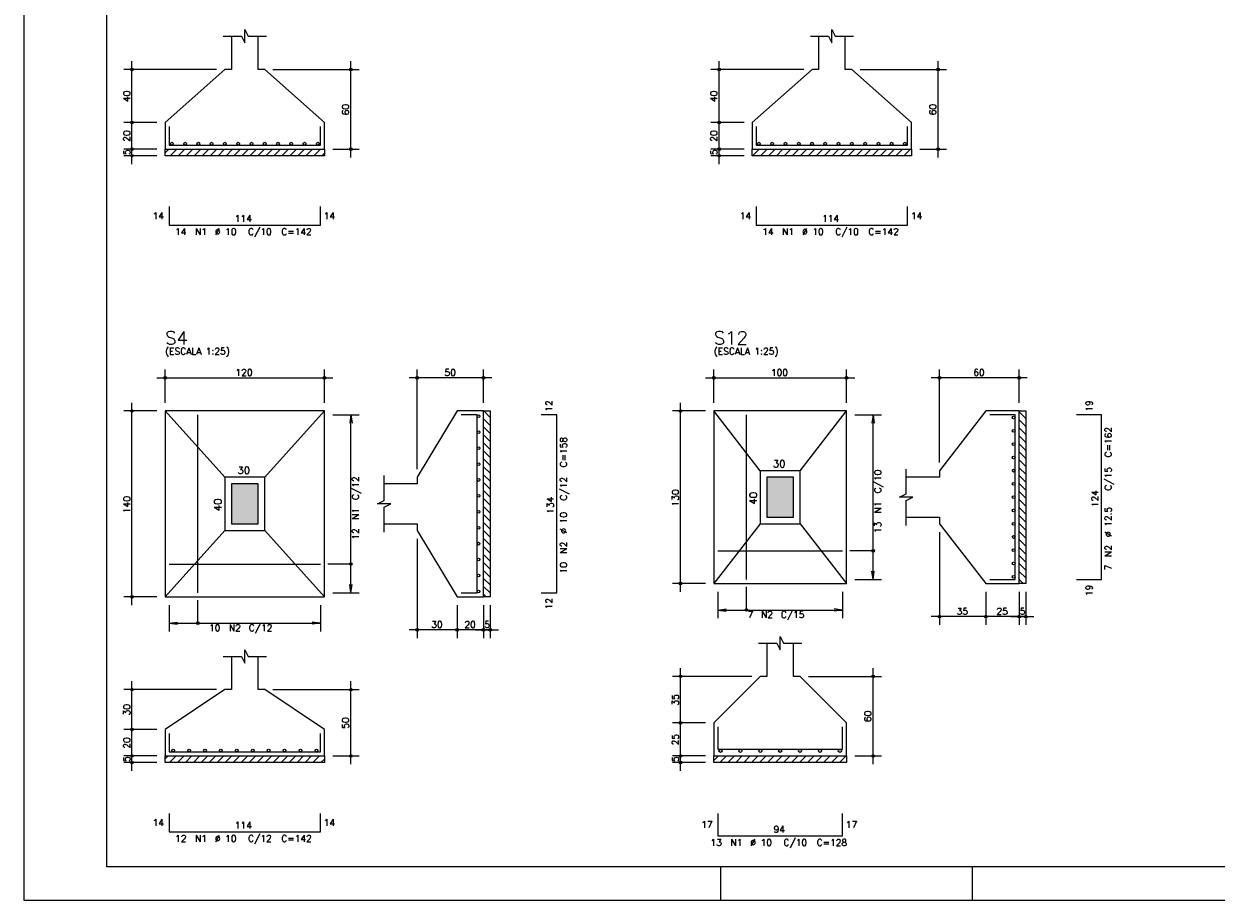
# Model space of a CAD drawing. Extents: x 0 to 84.1, y 0 to 59.4.
# Tile 1 of 6: x 0 to 35.9, y 0 to 26.4. Entities that reach past the tile are written whole.
import ezdxf

# ---------------------------------------------------------------- set-up
doc = ezdxf.new("R2010")
doc.units = 0
doc.header["$MEASUREMENT"] = 0
for name, color, linetype in [('1', 1, 'CONTINUOUS'), ('2', 2, 'CONTINUOUS'), ('3', 3, 'CONTINUOUS'), ('6', 6, 'CONTINUOUS'), ('7', 7, 'CONTINUOUS'), ('9', 9, 'CONTINUOUS')]:
    doc.layers.add(name, color=color, linetype=linetype)
doc.styles.get("Standard").update_dxf_attribs({"font": 'ROMANS.SHX'})

msp = doc.modelspace()

# ---------------------------------------------------------------- linework, layer by layer
at = {"layer": '1', "linetype": 'Continuous'}
for p, q in [((4.26, 22.532), (4.371, 22.642)), ((4.411, 22.442), (4.611, 22.642)), ((4.651, 22.442), (4.851, 22.642)), ((4.892, 22.442), (5.092, 22.642)), ((5.132, 22.442), (5.332, 22.642)), ((5.373, 22.442), (5.573, 22.642)), ((5.613, 22.442), (5.813, 22.642)), ((5.853, 22.442), (6.053, 22.642)), ((6.094, 22.442), (6.294, 22.642)), ((6.334, 22.442), (6.534, 22.642)), ((6.575, 22.442), (6.775, 22.642)), ((6.815, 22.442), (7.015, 22.642)), ((7.056, 22.442), (7.256, 22.642)), ((7.296, 22.442), (7.496, 22.642)), ((7.536, 22.442), (7.736, 22.642)), ((7.777, 22.442), (7.977, 22.642)), ((8.017, 22.442), (8.217, 22.642)), ((8.258, 22.442), (8.458, 22.642)), ((8.498, 22.442), (8.698, 22.642)), ((8.738, 22.442), (8.938, 22.642)), ((21.961, 22.442), (22.161, 22.642)), ((22.202, 22.442), (22.402, 22.642)), ((22.442, 22.442), (22.642, 22.642)), ((22.683, 22.442), (22.883, 22.642)), ((22.923, 22.442), (23.123, 22.642)), ((23.163, 22.442), (23.363, 22.642)), ((23.404, 22.442), (23.604, 22.642)), ((23.644, 22.442), (23.844, 22.642)), ((23.885, 22.442), (24.085, 22.642)), ((24.125, 22.442), (24.325, 22.642)), ((24.366, 22.442), (24.566, 22.642)), ((24.606, 22.442), (24.806, 22.642)), ((24.846, 22.442), (25.046, 22.642)), ((25.087, 22.442), (25.287, 22.642)), ((25.327, 22.442), (25.527, 22.642)), ((25.568, 22.442), (25.768, 22.642)), ((25.808, 22.442), (26.008, 22.642)), ((26.048, 22.442), (26.248, 22.642)), ((26.289, 22.442), (26.489, 22.642)), ((26.529, 22.442), (26.729, 22.642)), ((8.979, 22.442), (9.06, 22.523)), ((13.862, 14.747), (14.06, 14.55)), ((13.86, 14.509), (14.06, 14.309)), ((29.998, 14.72), (30.198, 14.52)), ((29.998, 14.479), (30.198, 14.279)), ((13.86, 14.269), (14.06, 14.069)), ((13.86, 14.028), (14.06, 13.828)), ((29.998, 14.239), (30.198, 14.039)), ((13.86, 13.788), (14.06, 13.588)), ((29.998, 13.999), (30.198, 13.799)), ((29.998, 13.758), (30.198, 13.558)), ((13.86, 13.547), (14.06, 13.347)), ((13.86, 13.307), (14.06, 13.107)), ((29.998, 13.518), (30.198, 13.318)), ((13.86, 13.067), (14.06, 12.867)), ((29.998, 13.277), (30.198, 13.077)), ((29.998, 13.037), (30.198, 12.837)), ((13.86, 12.826), (14.06, 12.626)), ((13.86, 12.586), (14.06, 12.386)), ((29.998, 12.797), (30.198, 12.597)), ((13.86, 12.345), (14.06, 12.145)), ((29.998, 12.556), (30.198, 12.356)), ((29.998, 12.316), (30.198, 12.116)), ((13.86, 12.105), (14.06, 11.905)), ((13.86, 11.865), (14.06, 11.665)), ((29.998, 12.075), (30.198, 11.875)), ((13.86, 11.624), (14.06, 11.424)), ((29.998, 11.835), (30.198, 11.635)), ((29.998, 11.594), (30.198, 11.394)), ((13.86, 11.384), (14.06, 11.184)), ((13.86, 11.143), (14.06, 10.943)), ((29.998, 11.354), (30.198, 11.154)), ((13.86, 10.903), (14.06, 10.703)), ((29.998, 11.114), (30.198, 10.914)), ((29.998, 10.873), (30.198, 10.673)), ((13.86, 10.662), (14.06, 10.462)), ((29.998, 10.633), (30.198, 10.433)), ((13.86, 10.422), (14.06, 10.222)), ((13.86, 10.182), (14.06, 9.982)), ((29.998, 10.392), (30.198, 10.192)), ((29.998, 10.152), (30.198, 9.952)), ((13.86, 9.941), (14.06, 9.741)), ((29.998, 9.912), (30.198, 9.712)), ((13.86, 9.701), (14.06, 9.501)), ((13.86, 9.46), (14.06, 9.26)), ((29.998, 9.671), (30.121, 9.547)), ((13.86, 9.22), (13.933, 9.147)), ((4.26, 4.26), (4.347, 4.347)), ((4.388, 4.147), (4.588, 4.347)), ((4.628, 4.147), (4.828, 4.347)), ((4.868, 4.147), (5.068, 4.347)), ((5.109, 4.147), (5.309, 4.347)), ((5.349, 4.147), (5.549, 4.347)), ((5.59, 4.147), (5.79, 4.347)), ((5.83, 4.147), (6.03, 4.347)), ((6.071, 4.147), (6.271, 4.347)), ((6.311, 4.147), (6.511, 4.347)), ((6.551, 4.147), (6.751, 4.347)), ((6.792, 4.147), (6.992, 4.347)), ((7.032, 4.147), (7.232, 4.347)), ((7.273, 4.147), (7.473, 4.347)), ((7.513, 4.147), (7.713, 4.347)), ((7.753, 4.147), (7.953, 4.347)), ((7.994, 4.147), (8.194, 4.347)), ((8.234, 4.147), (8.434, 4.347)), ((8.475, 4.147), (8.675, 4.347)), ((8.715, 4.147), (8.915, 4.347)), ((20.798, 4.209), (20.936, 4.347)), ((20.976, 4.147), (21.176, 4.347)), ((21.217, 4.147), (21.417, 4.347)), ((21.457, 4.147), (21.657, 4.347)), ((21.698, 4.147), (21.898, 4.347)), ((21.938, 4.147), (22.138, 4.347)), ((22.178, 4.147), (22.378, 4.347)), ((22.419, 4.147), (22.619, 4.347)), ((22.659, 4.147), (22.859, 4.347)), ((22.9, 4.147), (23.1, 4.347)), ((23.14, 4.147), (23.34, 4.347)), ((23.381, 4.147), (23.581, 4.347)), ((23.621, 4.147), (23.821, 4.347)), ((23.861, 4.147), (24.061, 4.347)), ((24.102, 4.147), (24.302, 4.347)), ((24.342, 4.147), (24.542, 4.347)), ((24.583, 4.147), (24.783, 4.347)), ((8.956, 4.147), (9.06, 4.252))]:
    msp.add_line(p, q, dxfattribs=at)
for points in [[(4.26, 22.642), (9.06, 22.642), (9.06, 22.442), (4.26, 22.442), (4.26, 22.642)], [(21.958, 22.642), (26.758, 22.642), (26.758, 22.442), (21.958, 22.442), (21.958, 22.642)], [(13.86, 9.147), (13.86, 14.747), (14.06, 14.747), (14.06, 9.147), (13.86, 9.147)], [(29.998, 9.547), (29.998, 14.747), (30.198, 14.747), (30.198, 9.547), (29.998, 9.547)], [(4.26, 4.347), (9.06, 4.347), (9.06, 4.147), (4.26, 4.147), (4.26, 4.347)], [(20.798, 4.347), (24.798, 4.347), (24.798, 4.147), (20.798, 4.147), (20.798, 4.347)]]:
    msp.add_lwpolyline(points, dxfattribs=at)
at = {"layer": '2', "linetype": 'Continuous'}
for p, q in [((0, 59.4), (0, 0)), ((3.26, 23.192), (3.26, 25.292)), ((9.86, 22.392), (9.86, 25.292)), ((20.958, 23.192), (20.958, 25.292)), ((27.558, 22.392), (27.558, 25.292)), ((5.81, 25.042), (3.01, 25.042)), ((6.06, 25.042), (6.06, 25.042)), ((7.26, 25.042), (7.26, 25.042)), ((7.51, 25.042), (10.11, 25.042)), ((23.508, 25.042), (20.708, 25.042)), ((23.758, 25.042), (23.758, 25.042)), ((24.958, 25.042), (24.958, 25.042)), ((25.208, 25.042), (27.808, 25.042)), ((4.01, 23.442), (3.01, 23.442)), ((4.01, 23.442), (3.01, 23.442)), ((3.26, 22.392), (3.26, 23.692)), ((4.26, 23.442), (4.26, 23.442)), ((4.26, 23.442), (4.26, 23.442)), ((21.708, 23.442), (20.708, 23.442)), ((21.708, 23.442), (20.708, 23.442)), ((20.958, 22.392), (20.958, 23.692)), ((21.958, 23.442), (21.958, 23.442)), ((21.958, 23.442), (21.958, 23.442)), ((4.01, 22.642), (3.01, 22.642)), ((4.01, 22.642), (3.01, 22.642)), ((3.26, 22.192), (3.26, 22.892)), ((4.26, 22.642), (4.26, 22.642)), ((4.26, 22.642), (4.26, 22.642)), ((9.06, 22.642), (9.06, 22.642)), ((9.31, 22.642), (10.11, 22.642)), ((21.708, 22.642), (20.708, 22.642)), ((21.708, 22.642), (20.708, 22.642)), ((20.958, 22.192), (20.958, 22.892)), ((21.958, 22.642), (21.958, 22.642)), ((21.958, 22.642), (21.958, 22.642)), ((26.758, 22.642), (26.758, 22.642)), ((27.008, 22.642), (27.808, 22.642)), ((4.01, 22.442), (3.01, 22.442)), ((4.26, 22.442), (4.26, 22.442)), ((21.708, 22.442), (20.708, 22.442)), ((21.958, 22.442), (21.958, 22.442)), ((4.26, 14.997), (4.26, 15.997)), ((9.06, 14.997), (9.06, 15.997)), ((11.86, 12.997), (11.86, 15.997)), ((13.86, 14.997), (13.86, 15.997)), ((20.798, 14.997), (20.798, 15.997)), ((24.798, 14.997), (24.798, 15.997)), ((27.598, 13.197), (27.598, 15.997)), ((29.998, 14.997), (29.998, 15.997)), ((4.01, 15.747), (9.31, 15.747)), ((14.11, 15.747), (11.61, 15.747)), ((20.548, 15.747), (25.048, 15.747)), ((30.248, 15.747), (27.348, 15.747)), ((4.01, 14.747), (3.01, 14.747)), ((3.26, 8.897), (3.26, 14.997)), ((4.26, 14.747), (4.26, 14.747)), ((4.26, 14.747), (4.26, 14.747)), ((9.06, 14.747), (9.06, 14.747)), ((13.86, 14.747), (13.86, 14.747)), ((20.548, 14.747), (19.548, 14.747)), ((19.798, 9.297), (19.798, 14.997)), ((20.798, 14.747), (20.798, 14.747)), ((20.798, 14.747), (20.798, 14.747)), ((24.798, 14.747), (24.798, 14.747)), ((29.998, 14.747), (29.998, 14.747)), ((9.06, 14.627), (9.06, 14.627)), ((9.31, 14.627), (10.11, 14.627)), ((9.86, 14.627), (9.827, 14.379)), ((9.86, 9.267), (9.86, 14.627)), ((9.86, 14.627), (9.893, 14.379)), ((24.798, 14.627), (24.798, 14.627)), ((25.048, 14.627), (25.848, 14.627)), ((25.598, 14.627), (25.565, 14.379)), ((25.598, 9.667), (25.598, 14.627)), ((25.598, 14.627), (25.63, 14.379)), ((27.598, 12.947), (27.598, 12.947)), ((11.86, 12.747), (11.86, 12.747)), ((11.86, 11.147), (11.86, 11.147)), ((27.598, 11.347), (27.598, 11.347)), ((11.86, 10.897), (11.86, 7.897)), ((27.598, 11.097), (27.598, 8.297)), ((25.598, 9.667), (25.565, 9.915)), ((25.598, 9.667), (25.63, 9.915)), ((9.86, 9.267), (9.827, 9.515)), ((9.86, 9.267), (9.893, 9.515)), ((20.548, 9.547), (19.548, 9.547)), ((20.798, 9.547), (20.798, 9.547)), ((20.918, 9.547), (20.918, 9.547)), ((24.678, 9.547), (24.678, 9.547)), ((24.798, 9.667), (24.798, 9.667)), ((25.048, 9.667), (25.848, 9.667)), ((28.998, 9.547), (28.998, 9.547)), ((28.998, 9.547), (28.998, 9.547)), ((29.998, 9.547), (29.998, 9.547)), ((29.998, 9.547), (29.998, 9.547)), ((30.198, 9.547), (30.198, 9.547)), ((4.01, 9.147), (3.01, 9.147)), ((4.26, 9.147), (4.26, 9.147)), ((4.38, 9.147), (4.38, 9.147)), ((8.94, 9.147), (8.94, 9.147)), ((9.06, 9.267), (9.06, 9.267)), ((9.31, 9.267), (10.11, 9.267)), ((13.06, 9.147), (13.06, 9.147)), ((13.06, 9.147), (13.06, 9.147)), ((13.86, 9.147), (13.86, 9.147)), ((13.86, 9.147), (13.86, 9.147)), ((14.06, 9.147), (14.06, 9.147)), ((20.918, 9.297), (20.918, 8.497)), ((24.678, 9.297), (24.678, 8.497)), ((28.998, 9.297), (28.998, 8.297)), ((28.998, 9.297), (28.998, 8.297)), ((29.998, 9.297), (29.998, 8.297)), ((29.998, 9.297), (29.998, 8.297)), ((30.198, 9.297), (30.198, 8.297)), ((4.38, 8.897), (4.38, 8.097)), ((8.94, 8.897), (8.94, 8.097)), ((13.06, 8.897), (13.06, 7.897)), ((13.06, 8.897), (13.06, 7.897)), ((13.86, 8.897), (13.86, 7.897)), ((13.86, 8.897), (13.86, 7.897)), ((14.06, 8.897), (14.06, 7.897)), ((20.918, 8.747), (21.165, 8.78)), ((20.918, 8.747), (24.678, 8.747)), ((20.918, 8.747), (21.165, 8.715)), ((24.678, 8.747), (24.43, 8.78)), ((24.678, 8.747), (24.43, 8.715)), ((4.38, 8.347), (4.628, 8.38)), ((4.38, 8.347), (8.94, 8.347)), ((4.38, 8.347), (4.628, 8.315)), ((8.94, 8.347), (8.692, 8.38)), ((8.94, 8.347), (8.692, 8.315)), ((29.248, 8.547), (27.348, 8.547)), ((30.248, 8.547), (28.748, 8.547)), ((29.748, 8.547), (30.448, 8.547)), ((13.31, 8.147), (11.61, 8.147)), ((14.11, 8.147), (12.81, 8.147)), ((13.61, 8.147), (14.31, 8.147)), ((19.798, 5.097), (19.798, 6.997)), ((25.598, 4.097), (25.598, 6.997)), ((3.26, 4.897), (3.26, 6.597)), ((9.86, 4.097), (9.86, 6.597)), ((21.948, 6.747), (19.548, 6.747)), ((22.198, 6.747), (22.198, 6.747)), ((23.398, 6.747), (23.398, 6.747)), ((23.648, 6.747), (25.848, 6.747)), ((5.81, 6.347), (3.01, 6.347)), ((6.06, 6.347), (6.06, 6.347)), ((7.26, 6.347), (7.26, 6.347)), ((7.51, 6.347), (10.11, 6.347)), ((3.26, 4.097), (3.26, 5.397)), ((19.798, 4.097), (19.798, 5.597)), ((4.01, 5.147), (3.01, 5.147)), ((4.01, 5.147), (3.01, 5.147)), ((4.26, 5.147), (4.26, 5.147)), ((4.26, 5.147), (4.26, 5.147)), ((20.548, 5.347), (19.548, 5.347)), ((20.548, 5.347), (19.548, 5.347)), ((20.798, 5.347), (20.798, 5.347)), ((20.798, 5.347), (20.798, 5.347)), ((4.01, 4.347), (3.01, 4.347)), ((4.01, 4.347), (3.01, 4.347)), ((3.26, 3.897), (3.26, 4.597)), ((4.26, 4.347), (4.26, 4.347)), ((4.26, 4.347), (4.26, 4.347)), ((9.06, 4.347), (9.06, 4.347)), ((9.31, 4.347), (10.11, 4.347)), ((20.548, 4.347), (19.548, 4.347)), ((20.548, 4.347), (19.548, 4.347)), ((19.798, 3.897), (19.798, 4.597)), ((20.798, 4.347), (20.798, 4.347)), ((20.798, 4.347), (20.798, 4.347)), ((24.798, 4.347), (24.798, 4.347)), ((25.048, 4.347), (25.848, 4.347)), ((4.01, 4.147), (3.01, 4.147)), ((4.26, 4.147), (4.26, 4.147)), ((20.548, 4.147), (19.548, 4.147)), ((20.798, 4.147), (20.798, 4.147)), ((21, 1), (21, 0)), ((28.6, 0), (28.6, 1)), ((0, 0), (84.1, 0))]:
    msp.add_line(p, q, dxfattribs=at)
for points in [[(83.1, 1), (2.5, 1), (2.5, 58.4), (83.1, 58.4), (83.1, 1)], [(6.01, 26.042), (6.56, 26.042), (6.66, 25.842), (6.66, 26.242), (6.76, 26.042), (7.31, 26.042)], [(23.708, 26.042), (24.258, 26.042), (24.358, 25.842), (24.358, 26.242), (24.458, 26.042), (25.008, 26.042)], [(6.26, 26.042), (6.26, 25.042), (6.06, 25.042), (4.26, 23.442), (4.26, 22.642), (9.06, 22.642), (9.06, 23.442), (7.26, 25.042), (7.06, 25.042), (7.06, 26.042)], [(23.958, 26.042), (23.958, 25.042), (23.758, 25.042), (21.958, 23.442), (21.958, 22.642), (26.758, 22.642), (26.758, 23.442), (24.958, 25.042), (24.758, 25.042), (24.758, 26.042)], [(4.26, 9.147), (9.06, 9.147), (9.06, 14.747), (4.26, 14.747), (4.26, 9.147)], [(6.06, 12.747), (4.26, 14.747)], [(7.26, 12.747), (9.06, 14.747)], [(10.86, 11.347), (11.86, 11.347), (11.86, 11.147), (13.06, 9.147), (13.86, 9.147), (13.86, 14.747), (13.06, 14.747), (11.86, 12.747), (11.86, 12.547), (10.86, 12.547)], [(20.798, 9.547), (24.798, 9.547), (24.798, 14.747), (20.798, 14.747), (20.798, 9.547)], [(22.198, 12.947), (20.798, 14.747)], [(23.398, 12.947), (24.798, 14.747)], [(26.598, 11.547), (27.598, 11.547), (27.598, 11.347), (28.998, 9.547), (29.998, 9.547), (29.998, 14.747), (28.998, 14.747), (27.598, 12.947), (27.598, 12.747), (26.598, 12.747)], [(22.198, 11.347), (23.398, 11.347), (23.398, 12.947), (22.198, 12.947), (22.198, 11.347)], [(26.598, 11.297), (26.598, 12.047), (26.798, 12.147), (26.398, 12.147), (26.598, 12.247), (26.598, 12.997)], [(6.06, 11.147), (7.26, 11.147), (7.26, 12.747), (6.06, 12.747), (6.06, 11.147)], [(10.86, 11.097), (10.86, 11.847), (11.06, 11.947), (10.66, 11.947), (10.86, 12.047), (10.86, 12.797)], [(22.398, 11.547), (23.198, 11.547), (23.198, 12.747), (22.398, 12.747), (22.398, 11.547)], [(6.26, 11.347), (7.06, 11.347), (7.06, 12.547), (6.26, 12.547), (6.26, 11.347)], [(6.06, 11.147), (4.26, 9.147)], [(7.26, 11.147), (9.06, 9.147)], [(22.198, 11.347), (20.798, 9.547)], [(23.398, 11.347), (24.798, 9.547)], [(25.598, 10.532), (24.898, 10.532)], [(9.86, 10.132), (9.16, 10.132)], [(21.783, 8.747), (21.783, 9.447)], [(5.245, 8.347), (5.245, 9.047)], [(22.148, 7.747), (22.698, 7.747), (22.798, 7.547), (22.798, 7.947), (22.898, 7.747), (23.448, 7.747)], [(22.398, 7.747), (22.398, 6.747), (22.198, 6.747), (20.798, 5.347), (20.798, 4.347), (24.798, 4.347), (24.798, 5.347), (23.398, 6.747), (23.198, 6.747), (23.198, 7.747)], [(6.26, 7.347), (6.26, 6.347), (6.06, 6.347), (4.26, 5.147), (4.26, 4.347), (9.06, 4.347), (9.06, 5.147), (7.26, 6.347), (7.06, 6.347), (7.06, 7.347)], [(6.01, 7.347), (6.56, 7.347), (6.66, 7.147), (6.66, 7.547), (6.76, 7.347), (7.31, 7.347)]]:
    msp.add_lwpolyline(points, dxfattribs=at)
for centre, radius in [((3.26, 25.042), 0.04), ((3.26, 25.042), 0.02), ((9.86, 25.042), 0.04), ((9.86, 25.042), 0.02), ((20.958, 25.042), 0.04), ((20.958, 25.042), 0.02), ((27.558, 25.042), 0.04), ((27.558, 25.042), 0.02), ((3.26, 23.442), 0.04), ((3.26, 23.442), 0.04), ((3.26, 23.442), 0.02), ((3.26, 23.442), 0.02), ((20.958, 23.442), 0.04), ((20.958, 23.442), 0.04), ((20.958, 23.442), 0.02), ((20.958, 23.442), 0.02), ((3.26, 22.642), 0.04), ((3.26, 22.642), 0.04), ((3.26, 22.642), 0.02), ((3.26, 22.642), 0.02), ((9.86, 22.642), 0.04), ((9.86, 22.642), 0.02), ((20.958, 22.642), 0.04), ((20.958, 22.642), 0.04), ((20.958, 22.642), 0.02), ((20.958, 22.642), 0.02), ((27.558, 22.642), 0.04), ((27.558, 22.642), 0.02), ((3.26, 22.442), 0.04), ((3.26, 22.442), 0.02), ((20.958, 22.442), 0.04), ((20.958, 22.442), 0.02), ((4.26, 15.747), 0.04), ((4.26, 15.747), 0.02), ((9.06, 15.747), 0.04), ((9.06, 15.747), 0.02), ((11.86, 15.747), 0.04), ((11.86, 15.747), 0.02), ((13.86, 15.747), 0.04), ((13.86, 15.747), 0.02), ((20.798, 15.747), 0.04), ((20.798, 15.747), 0.02), ((24.798, 15.747), 0.04), ((24.798, 15.747), 0.02), ((27.598, 15.747), 0.04), ((27.598, 15.747), 0.02), ((29.998, 15.747), 0.04), ((29.998, 15.747), 0.02), ((3.26, 14.747), 0.04), ((3.26, 14.747), 0.02), ((19.798, 14.747), 0.04), ((19.798, 14.747), 0.02), ((25.598, 10.532), 0.04), ((9.86, 10.132), 0.04), ((19.798, 9.547), 0.04), ((19.798, 9.547), 0.02), ((3.26, 9.147), 0.04), ((3.26, 9.147), 0.02), ((21.783, 8.747), 0.04), ((5.245, 8.347), 0.04), ((27.598, 8.547), 0.04), ((27.598, 8.547), 0.02), ((28.998, 8.547), 0.04), ((28.998, 8.547), 0.04), ((28.998, 8.547), 0.02), ((28.998, 8.547), 0.02), ((29.998, 8.547), 0.04), ((29.998, 8.547), 0.04), ((29.998, 8.547), 0.02), ((29.998, 8.547), 0.02), ((30.198, 8.547), 0.04), ((30.198, 8.547), 0.02), ((11.86, 8.147), 0.04), ((11.86, 8.147), 0.02), ((13.06, 8.147), 0.04), ((13.06, 8.147), 0.04), ((13.06, 8.147), 0.02), ((13.06, 8.147), 0.02), ((13.86, 8.147), 0.04), ((13.86, 8.147), 0.04), ((13.86, 8.147), 0.02), ((13.86, 8.147), 0.02), ((14.06, 8.147), 0.04), ((14.06, 8.147), 0.02), ((19.798, 6.747), 0.04), ((19.798, 6.747), 0.02), ((25.598, 6.747), 0.04), ((25.598, 6.747), 0.02), ((3.26, 6.347), 0.04), ((3.26, 6.347), 0.02), ((9.86, 6.347), 0.04), ((9.86, 6.347), 0.02), ((3.26, 5.147), 0.04), ((3.26, 5.147), 0.04), ((3.26, 5.147), 0.02), ((3.26, 5.147), 0.02), ((19.798, 5.347), 0.04), ((19.798, 5.347), 0.04), ((19.798, 5.347), 0.02), ((19.798, 5.347), 0.02), ((3.26, 4.347), 0.04), ((3.26, 4.347), 0.04), ((3.26, 4.347), 0.02), ((3.26, 4.347), 0.02), ((9.86, 4.347), 0.04), ((9.86, 4.347), 0.02), ((19.798, 4.347), 0.04), ((19.798, 4.347), 0.04), ((19.798, 4.347), 0.02), ((19.798, 4.347), 0.02), ((25.598, 4.347), 0.04), ((25.598, 4.347), 0.02), ((3.26, 4.147), 0.04), ((3.26, 4.147), 0.02), ((19.798, 4.147), 0.04), ((19.798, 4.147), 0.02)]:
    msp.add_circle(centre, radius, dxfattribs=at)
at = {"layer": '3', "linetype": 'Continuous'}
for centre, radius in [((4.46, 22.804), 0.0413), ((4.86, 22.804), 0.0413), ((5.26, 22.804), 0.0413), ((5.66, 22.804), 0.0413), ((6.06, 22.804), 0.0413), ((6.46, 22.804), 0.0413), ((6.86, 22.804), 0.0413), ((7.26, 22.804), 0.0413), ((7.66, 22.804), 0.0413), ((8.06, 22.804), 0.0413), ((8.46, 22.804), 0.0413), ((8.86, 22.804), 0.0413), ((22.158, 22.804), 0.0413), ((22.558, 22.804), 0.0413), ((22.958, 22.804), 0.0413), ((23.358, 22.804), 0.0413), ((23.758, 22.804), 0.0413), ((24.158, 22.804), 0.0413), ((24.558, 22.804), 0.0413), ((24.958, 22.804), 0.0413), ((25.358, 22.804), 0.0413), ((25.758, 22.804), 0.0413), ((26.158, 22.804), 0.0413), ((26.558, 22.804), 0.0413), ((13.701, 14.587), 0.0413), ((29.836, 14.547), 0.0413), ((13.701, 14.107), 0.0413), ((29.836, 14.147), 0.0413), ((13.701, 13.627), 0.0413), ((29.836, 13.747), 0.0413), ((29.836, 13.347), 0.0413), ((13.701, 13.147), 0.0413), ((29.836, 12.947), 0.0413), ((13.701, 12.667), 0.0413), ((29.836, 12.547), 0.0413), ((13.701, 12.187), 0.0413), ((29.836, 12.147), 0.0413), ((13.701, 11.707), 0.0413), ((29.836, 11.747), 0.0413), ((13.701, 11.227), 0.0413), ((29.836, 11.347), 0.0413), ((13.701, 10.747), 0.0413), ((29.836, 10.947), 0.0413), ((29.836, 10.547), 0.0413), ((13.701, 10.267), 0.0413), ((29.836, 10.147), 0.0413), ((13.701, 9.787), 0.0413), ((29.836, 9.747), 0.0413), ((13.701, 9.307), 0.0413), ((4.5, 4.509), 0.0413), ((4.98, 4.509), 0.0413), ((5.46, 4.509), 0.0413), ((5.94, 4.509), 0.0413), ((6.42, 4.509), 0.0413), ((6.9, 4.509), 0.0413), ((7.38, 4.509), 0.0413), ((7.86, 4.509), 0.0413), ((8.34, 4.509), 0.0413), ((8.82, 4.509), 0.0413), ((20.998, 4.5), 0.0474), ((21.598, 4.5), 0.0474), ((22.198, 4.5), 0.0474), ((22.798, 4.5), 0.0474), ((23.398, 4.5), 0.0474), ((23.998, 4.5), 0.0474), ((24.598, 4.5), 0.0474)]:
    msp.add_circle(centre, radius, dxfattribs=at)
at = {"layer": '6', "linetype": 'Continuous'}
for p, q in [((4.38, 23.322), (4.38, 22.762)), ((8.94, 22.762), (8.94, 23.322)), ((22.078, 23.322), (22.078, 22.762)), ((26.638, 22.762), (26.638, 23.322)), ((4.38, 22.762), (8.94, 22.762)), ((22.078, 22.762), (26.638, 22.762)), ((4.38, 20.912), (4.38, 20.352)), ((8.94, 20.352), (8.94, 20.912)), ((22.078, 20.912), (22.078, 20.352)), ((26.638, 20.352), (26.638, 20.912)), ((4.38, 20.352), (8.94, 20.352)), ((22.078, 20.352), (26.638, 20.352)), ((5.245, 9.267), (5.245, 14.627)), ((13.66, 14.627), (13.18, 14.627)), ((13.66, 9.267), (13.66, 14.627)), ((16.07, 14.627), (15.59, 14.627)), ((16.07, 9.267), (16.07, 14.627)), ((21.783, 9.667), (21.783, 14.627)), ((29.878, 14.627), (29.118, 14.627)), ((29.878, 9.667), (29.878, 14.627)), ((32.488, 14.627), (31.728, 14.627)), ((32.488, 9.667), (32.488, 14.627)), ((20.918, 10.532), (24.678, 10.532)), ((4.38, 10.132), (8.94, 10.132)), ((29.118, 9.667), (29.878, 9.667)), ((31.728, 9.667), (32.488, 9.667)), ((13.18, 9.267), (13.66, 9.267)), ((15.59, 9.267), (16.07, 9.267)), ((20.918, 5.227), (20.918, 4.547)), ((24.678, 4.547), (24.678, 5.227)), ((4.38, 5.027), (4.38, 4.467)), ((8.94, 4.467), (8.94, 5.027)), ((4.38, 4.467), (8.94, 4.467)), ((20.918, 4.547), (24.678, 4.547)), ((4.38, 2.617), (4.38, 2.057)), ((8.94, 2.057), (8.94, 2.617)), ((20.918, 2.617), (20.918, 1.937)), ((24.678, 1.937), (24.678, 2.617)), ((4.38, 2.057), (8.94, 2.057)), ((20.918, 1.937), (24.678, 1.937))]:
    msp.add_line(p, q, dxfattribs=at)
at = {"layer": '9', "linetype": 'Continuous'}
for points in [[(22.398, 11.547), (23.198, 11.547), (23.198, 12.747)], [(22.398, 11.547), (23.198, 12.747), (22.398, 12.747)], [(22.398, 11.547), (22.398, 12.747), (22.398, 11.547)], [(6.26, 11.347), (7.06, 11.347), (7.06, 12.547)], [(6.26, 11.347), (7.06, 12.547), (6.26, 12.547)], [(6.26, 11.347), (6.26, 12.547), (6.26, 11.347)]]:
    msp.add_solid(points, dxfattribs=at)

# ---------------------------------------------------------------- texts
at = {"layer": '2', "linetype": 'Continuous'}
for s, height, p in [('40', 0.2, (3.2, 24.062)), ('40', 0.2, (20.898, 24.062)), ('60', 0.2, (9.8, 23.662)), ('60', 0.2, (27.498, 23.662)), ('20', 0.2, (3.2, 22.862)), ('20', 0.2, (20.898, 22.862)), ('5', 0.2, (3.2, 22.462)), ('5', 0.2, (20.898, 22.462)), ('12', 0.2, (15.93, 14.727)), ('19', 0.2, (32.208, 14.727)), ('C=162', 0.2, (32.788, 13.347)), ('C=158', 0.2, (16.37, 13.047)), ('C/12', 0.2, (10.1, 12.067)), ('C/12', 0.2, (16.37, 12.047)), ('C/10', 0.2, (25.838, 12.267)), ('C/15', 0.2, (32.788, 12.347)), ('130', 0.2, (19.738, 11.867)), ('40', 0.22, (22.098, 11.927)), ('124', 0.2, (32.388, 11.847)), ('140', 0.2, (3.2, 11.667)), ('40', 0.22, (5.96, 11.727)), ('134', 0.2, (15.97, 11.647)), ('N1', 0.2, (25.838, 11.667)), ('N1', 0.2, (10.1, 11.467)), ('%%c 10', 0.2, (16.37, 11.047)), ('%%c 12.5', 0.2, (32.788, 10.947)), ('12', 0.2, (10.1, 10.867)), ('13', 0.2, (25.838, 11.067)), ('N2', 0.2, (16.37, 10.447)), ('N2', 0.2, (32.788, 10.347)), ('10', 0.2, (16.37, 9.847)), ('7', 0.2, (32.788, 9.947)), ('19', 0.2, (32.208, 9.167)), ('12', 0.2, (15.93, 8.767)), ('35', 0.2, (19.738, 5.867)), ('30', 0.2, (3.2, 5.567)), ('50', 0.2, (9.8, 5.167)), ('60', 0.2, (25.538, 5.367)), ('20', 0.2, (3.2, 4.567)), ('25', 0.2, (19.738, 4.667)), ('5', 0.2, (3.2, 4.167)), ('5', 0.2, (19.738, 4.167))]:
    msp.add_text(s, height=height, rotation=90, dxfattribs=at).set_placement(p)
for s, height, p in [('14', 0.2, (3.88, 20.532)), ('114', 0.2, (6.36, 20.452)), ('14', 0.2, (9.04, 20.532)), ('14', 0.2, (21.578, 20.532)), ('114', 0.2, (24.058, 20.452)), ('14', 0.2, (26.738, 20.532)), ('14', 0.2, (4.56, 20.052)), ('N1', 0.2, (5.16, 20.052)), ('%%c 10', 0.2, (5.76, 20.052)), ('C/10', 0.2, (6.76, 20.052)), ('C=142', 0.2, (7.76, 20.052)), ('14', 0.2, (22.258, 20.052)), ('N1', 0.2, (22.858, 20.052)), ('%%c 10', 0.2, (23.458, 20.052)), ('C/10', 0.2, (24.458, 20.052)), ('C=142', 0.2, (25.458, 20.052)), ('(ESCALA 1:25)', 0.2, (4.26, 16.447)), ('(ESCALA 1:25)', 0.2, (20.798, 16.447)), ('120', 0.2, (6.38, 15.807)), ('50', 0.2, (12.68, 15.807)), ('100', 0.2, (22.518, 15.807)), ('60', 0.2, (28.618, 15.807)), ('30', 0.22, (6.44, 12.847)), ('30', 0.22, (22.578, 13.047)), ('7', 0.2, (21.818, 8.507)), ('N2', 0.2, (22.218, 8.507)), ('C/15', 0.2, (22.818, 8.507)), ('35', 0.2, (28.118, 8.607)), ('25', 0.2, (29.318, 8.607)), ('5', 0.2, (30.018, 8.607)), ('10', 0.2, (5.58, 8.107)), ('N2', 0.2, (6.18, 8.107)), ('C/12', 0.2, (6.78, 8.107)), ('30', 0.2, (12.28, 8.207)), ('20', 0.2, (13.28, 8.207)), ('5', 0.2, (13.88, 8.207)), ('14', 0.2, (3.88, 2.237)), ('114', 0.2, (6.36, 2.157)), ('14', 0.2, (9.04, 2.237)), ('17', 0.2, (20.418, 2.177)), ('94', 0.2, (22.598, 2.037)), ('17', 0.2, (24.778, 2.177)), ('12', 0.2, (4.56, 1.757)), ('N1', 0.2, (5.16, 1.757)), ('%%c 10', 0.2, (5.76, 1.757)), ('C/12', 0.2, (6.76, 1.757)), ('C=142', 0.2, (7.76, 1.757)), ('13', 0.2, (20.698, 1.637)), ('N1', 0.2, (21.298, 1.637)), ('%%c 10', 0.2, (21.898, 1.637)), ('C/10', 0.2, (22.898, 1.637)), ('C=128', 0.2, (23.898, 1.637))]:
    msp.add_text(s, height=height, dxfattribs=at).set_placement(p)
at = {"layer": '7', "linetype": 'Continuous'}
for s, p in [('S4', (4.26, 16.747)), ('S12', (20.798, 16.747))]:
    msp.add_text(s, height=0.4, dxfattribs=at).set_placement(p)

doc.saveas('drawing.dxf')
